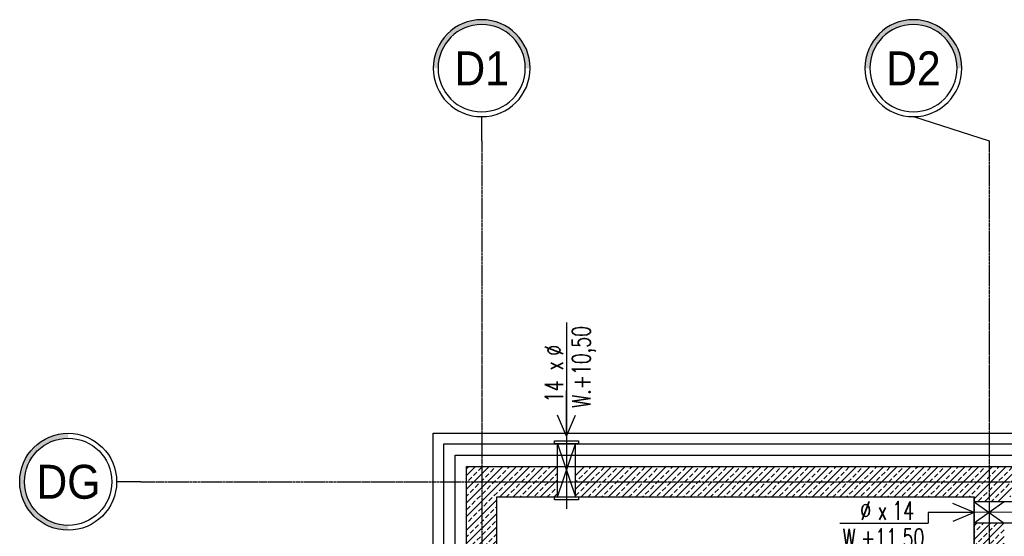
# Model space of a CAD drawing. Header units: inches. Extents: x 788 to 26783, y -4103 to 21.
# Tile 85 of 101: x 24016 to 24666, y -2368 to -2027. Entities that reach past the tile are written whole.
import ezdxf
from ezdxf.enums import TextEntityAlignment as Align

# ---------------------------------------------------------------- set-up
doc = ezdxf.new("R2010")
doc.units = ezdxf.units.IN
doc.header["$MEASUREMENT"] = 0
for name, pattern in [('CENTER', [2, 1.25, -0.25, 0.25, -0.25]), ('DASHDOT', [1, 0.5, -0.25, 0, -0.25]), ('DASHED2', [0.375, 0.25, -0.125])]:
    doc.linetypes.add(name, pattern=pattern)
for name, color, linetype in [('Ins-went', 141, 'Continuous'), ('Os-osie glowne', 1, 'CENTER'), ('Os-osie-opis', 2, 'Continuous'), ('Sc-beton', 7, 'Continuous'), ('Sc-beton-hatch', 86, 'Continuous'), ('Sc-izolacja term-styropian', 151, 'STYROPIAN-KA'), ('Sc-kamien', 31, 'Continuous'), ('W-idok nad', 5, 'DASHED2'), ('W-otwor-strop-nad', 126, 'DASHED2'), ('W-przebicia-ściany', 223, 'Continuous')]:
    doc.layers.add(name, color=color, linetype=linetype)
doc.styles.add('dwg_opis duży', font='ARIAL.TTF', dxfattribs={"width": 0.9})
doc.styles.add('ROMANS', font='romans', dxfattribs={"width": 0.85})
doc.linetypes.add('BATTING', pattern='A,0.0001,-0.1,[134,ltypeshp.shx,S=0.1,R=0,X=-0.1,Y=0],-0.2,[134,ltypeshp.shx,S=0.1,R=180,X=0.1,Y=0],-0.1', length=0.4001)
doc.linetypes.add('STYROPIAN-KA', pattern='A,0.0001,-0.1,[135,ltypeshp.shx,S=0.1,R=0,X=-0.1,Y=0],0,[135,ltypeshp.shx,S=0.1,R=180,X=0.1,Y=0],-0.1', length=0.2001)
pattern_1 = [(45, (-26612.6334, 59998.92), (-4.49012806, 4.49012806), []), (45, (-26608.143, 59998.92), (-4.49012806, 4.49012806), [3.175, -1.5875])]

# ---------------------------------------------------------------- blocks, each defined once
blk = doc.blocks.new('_opis_osi')
blk.add_hatch(color=256).paths.add_polyline_path([(32, -32), (28.8, -32, -1), (-28.8, -32), (-32, -32, 1)])
for radius in [32, 28.8]:
    blk.add_circle((0, -32), radius)
at = {"style": 'dwg_opis duży', "width": 0.9}
blk.add_attdef('AXNAMEV', text='', height=22.4, rotation=90, dxfattribs=at).set_placement((0, -32), align=Align.MIDDLE_CENTER)
blk = doc.blocks.new('_opis_osi_liczbowy')
blk.add_hatch(color=256).paths.add_polyline_path([(32, 32), (32, 28.8, -1), (32, -28.8), (32, -32, 1)])
for radius in [32, 28.8]:
    blk.add_circle((32, 0), radius)
at = {"style": 'dwg_opis duży', "width": 0.9}
blk.add_attdef('AXNAMEH', text='', height=22.4, rotation=90, dxfattribs=at).set_placement((32, 0), align=Align.MIDDLE_CENTER)
blk = doc.blocks.new('_STRZAŁKA_WENT')
for q in [(-6.02, -14.01), (0, -30.24), (6.02, -14.01)]:
    blk.add_line((0, 0), q)
blk = doc.blocks.new('ozn_opis-schodów1-rzut')
at = {"style": 'ROMANS', "width": 0.7}
blk.add_text('x', height=12, dxfattribs=at).set_placement((-3.32, 3))
at = {"ltscale": 25, "style": 'ROMANS', "width": 0.7}
blk.add_attdef('Ilość', text='', height=12, dxfattribs=at).set_placement((-7.75, 3), align=Align.RIGHT)
blk.add_attdef('Wysokość', (6.22, 3), '', height=12, dxfattribs=at)
blk.add_attdef('Długość', text='', height=12, dxfattribs=at).set_placement((0.41, -15), align=Align.CENTER)

msp = doc.modelspace()

# ---------------------------------------------------------------- hatches: boundary and pattern name
at = {"layer": 'Sc-beton-hatch'}
h = msp.add_hatch(dxfattribs=at)
h.set_pattern_fill('ANSI33', color=256, style=0)
h.set_pattern_definition(pattern_1)
h.paths.add_polyline_path([(24370.91, -2331.59), (24320.91, -2331.59), (24320.91, -2472.59), (24330.91, -2472.59), (24330.91, -2341.59), (24370.91, -2341.59)])
h.paths.add_polyline_path([(24370.91, -2321.59), (24320.91, -2321.59), (24320.91, -2331.59), (24370.91, -2331.59)])
h.paths.add_polyline_path([(24320.91, -2321.59), (24310.91, -2321.59), (24310.91, -2331.59), (24320.91, -2331.59)])
h.paths.add_polyline_path([(24320.91, -2331.59), (24310.91, -2331.59), (24310.91, -2472.59), (24320.91, -2472.59)])
h.paths.add_polyline_path([(24330.91, -2472.59), (24320.91, -2472.59), (24320.91, -2806.59), (24330.91, -2806.59)])
h.paths.add_polyline_path([(24320.91, -2472.59), (24310.91, -2472.59), (24310.91, -2806.59), (24320.91, -2806.59)])
h.paths.add_polyline_path([(24330.91, -2806.59), (24320.91, -2806.59), (24320.91, -2841.59), (24330.91, -2841.59)])
h.paths.add_polyline_path([(24320.91, -2806.59), (24310.91, -2806.59), (24310.91, -2841.59), (24320.91, -2841.59)])
h = msp.add_hatch(dxfattribs=at)
h.set_pattern_fill('ANSI33', color=256, style=0)
h.set_pattern_definition(pattern_1)
h.paths.add_polyline_path([(24655.91, -2331.59), (24382.91, -2331.59), (24382.91, -2341.59), (24645.91, -2341.59), (24645.91, -2344.9), (24655.91, -2344.9)])
h.paths.add_polyline_path([(24655.91, -2321.59), (24382.91, -2321.59), (24382.91, -2331.59), (24655.91, -2331.59)])
h.paths.add_polyline_path([(24678.01, -2331.59), (24655.91, -2331.59), (24655.91, -2344.9), (24665.91, -2344.9), (24665.91, -2341.59), (24676.96, -2341.59)])
h.paths.add_polyline_path([(24679.06, -2321.59), (24655.91, -2321.59), (24655.91, -2331.59), (24678.01, -2331.59)])
h.paths.add_polyline_path([(24679.34, -2331.59), (24678.01, -2331.59), (24676.96, -2341.59), (24678.58, -2341.59)])
h.paths.add_polyline_path([(24680.1, -2321.59), (24679.06, -2321.59), (24678.01, -2331.59), (24679.34, -2331.59)])
h = msp.add_hatch(dxfattribs=at)
h.set_pattern_fill('ANSI33', color=256, style=0)
h.set_pattern_definition(pattern_1)
h.paths.add_polyline_path([(24655.91, -2397.51), (24665.91, -2401.51), (24665.91, -2358.9), (24655.91, -2358.9)])
h.paths.add_polyline_path([(24655.91, -2358.9), (24645.91, -2358.9), (24645.91, -2393.51), (24655.91, -2397.51)])
h.paths.add_polyline_path([(24655.91, -2397.51), (24645.91, -2393.51), (24645.91, -2472.59), (24655.91, -2472.59)])
h.paths.add_polyline_path([(24655.91, -2472.59), (24924.91, -2472.59), (24924.91, -2452.59), (24914.91, -2452.59), (24914.91, -2462.59), (24665.91, -2462.59), (24665.91, -2401.51), (24655.91, -2397.51)])
h.paths.add_polyline_path([(24934.91, -2452.59), (24924.91, -2452.59), (24924.91, -2472.59), (24934.91, -2472.59)])
h.paths.add_polyline_path([(24835.63, -2481.05), (24835.63, -2464.13), (24852.88, -2464.13), (24852.88, -2481.05)], flags=9)

# ---------------------------------------------------------------- linework, layer by layer
at = {"layer": 'Ins-went'}
for points in [[(24371.91, -2306.59), (24368.91, -2306.59), (24368.91, -2304.59), (24384.91, -2304.59), (24384.91, -2306.59)], [(24371.91, -2343.59), (24368.91, -2343.59), (24368.91, -2341.59), (24384.91, -2341.59), (24384.91, -2343.59)]]:
    msp.add_lwpolyline(points, close=True, dxfattribs=at)
at = {"layer": 'Os-osie glowne'}
for points in [[(24320.91, -2106.59), (24320.91, -3669.48)], [(24655.91, -2106.59), (24655.91, -3669.48)], [(24095.91, -2331.59), (26735.27, -2331.59)]]:
    msp.add_lwpolyline(points, dxfattribs=at)
at = {"layer": 'Os-osie-opis'}
for points in [[(24320.91, -2106.59), (24320.91, -2090.59)], [(24605.91, -2090.59), (24655.91, -2106.59)], [(24095.91, -2331.59), (24079.91, -2331.59)]]:
    msp.add_lwpolyline(points, dxfattribs=at)
at = {"layer": 'Sc-beton'}
for p, q in [((24310.91, -2841.59), (24310.91, -2321.59)), ((24310.91, -2321.59), (24986.91, -2321.59))]:
    msp.add_line(p, q, dxfattribs=at)
for points in [[(24330.91, -2841.59), (24330.91, -2341.59), (24645.91, -2341.59)], [(24645.91, -2826.59), (24645.91, -2341.59)]]:
    msp.add_lwpolyline(points, dxfattribs=at)
at = {"layer": 'Sc-izolacja term-styropian', "linetype": 'ByBlock'}
for p, q in [((24295.91, -2844.59), (24295.91, -2306.59)), ((24295.91, -2306.59), (24989.91, -2306.59))]:
    msp.add_line(p, q, dxfattribs=at)
at = {"layer": 'Sc-izolacja term-styropian', "linetype": 'BATTING', "ltscale": 0.35}
for p, q in [((24303.41, -2844.59), (24303.41, -2314.09)), ((24303.41, -2314.09), (24989.91, -2314.09))]:
    msp.add_line(p, q, dxfattribs=at)
at = {"layer": 'Sc-kamien'}
for p, q in [((24288.91, -2844.59), (24288.91, -2299.59)), ((24288.91, -2299.59), (24905.91, -2299.59))]:
    msp.add_line(p, q, dxfattribs=at)
at = {"layer": 'W-idok nad', "linetype": 'DASHDOT', "ltscale": 0.2}
msp.add_lwpolyline([(24376.91, -2301.59), (24376.91, -2346.59)], dxfattribs=at)
at = {"layer": 'W-otwor-strop-nad', "linetype": 'DASHDOT', "ltscale": 0.5}
msp.add_lwpolyline([(24330.91, -2341.59), (24645.91, -2341.59), (24645.91, -2991.59), (24330.91, -2991.59)], close=True, dxfattribs=at)
at = {"layer": 'W-przebicia-ściany'}
for points in [[(24376.91, -2226.36), (24376.91, -2349.42)], [(24370.91, -2341.59), (24370.91, -2306.59)], [(24370.91, -2306.59), (24382.91, -2341.59)], [(24370.91, -2341.59), (24382.91, -2306.59)], [(24382.91, -2341.59), (24382.91, -2306.59)], [(24675.91, -2344.9), (24645.91, -2344.9)], [(24645.91, -2344.9), (24665.91, -2358.9)], [(24665.91, -2344.9), (24645.91, -2358.9)], [(24675.91, -2351.59), (24615.68, -2351.9), (24615.68, -2358.89)], [(24557.41, -2358.89), (24615.68, -2358.89)], [(24675.91, -2358.9), (24645.91, -2358.9)]]:
    msp.add_lwpolyline(points, dxfattribs=at)

# ---------------------------------------------------------------- block references
at = {"layer": 'Ins-went', "rotation": 180}
msp.add_blockref('_STRZAŁKA_WENT', (24376.91, -2301.59), dxfattribs=at)
at = {"layer": 'Ins-went', "xscale": -1, "rotation": 270}
msp.add_blockref('_STRZAŁKA_WENT', (24645.91, -2351.9), dxfattribs=at)
at = {"layer": 'Os-osie-opis'}
ref = msp.add_blockref('_opis_osi_liczbowy', (24320.91, -2090.59), dxfattribs=dict(at, xscale=-1, rotation=270))
ref.add_attrib('AXNAMEH', 'D1', dxfattribs={"layer": '0', "height": 22.4, "style": 'dwg_opis duży', "width": 0.9}).set_placement((24320.91, -2058.7), align=Align.MIDDLE_CENTER)
ref = msp.add_blockref('_opis_osi_liczbowy', (24605.91, -2090.59), dxfattribs=dict(at, xscale=-1, rotation=270))
ref.add_attrib('AXNAMEH', 'D2', dxfattribs={"layer": '0', "height": 22.4, "style": 'dwg_opis duży', "width": 0.9}).set_placement((24605.91, -2058.7), align=Align.MIDDLE_CENTER)
ref = msp.add_blockref('_opis_osi', (24079.91, -2331.59), dxfattribs=dict(at, rotation=270))
ref.add_attrib('AXNAMEV', 'DG', dxfattribs={"layer": '0', "height": 22.4, "style": 'dwg_opis duży', "width": 0.9}).set_placement((24048.08, -2331.59), align=Align.MIDDLE_CENTER)
at = {"layer": 'W-przebicia-ściany'}
ref = msp.add_blockref('ozn_opis-schodów1-rzut', (24377.63, -2255.36), dxfattribs=dict(at, xscale=-1, rotation=90))
ref.add_attrib('Ilość', '%%C', dxfattribs={"layer": '0', "ltscale": 25, "height": 12, "rotation": 90, "style": 'ROMANS', "width": 0.7}).set_placement((24374.63, -2241.22), align=Align.RIGHT)
ref.add_attrib('Wysokość', '14', (24374.63, -2279.18), dxfattribs={"layer": '0', "ltscale": 25, "height": 12, "rotation": 90, "style": 'ROMANS', "width": 0.7})
ref.add_attrib('Długość', 'W.+10,50', dxfattribs={"layer": '0', "ltscale": 25, "height": 12, "rotation": 90, "style": 'ROMANS', "width": 0.7}).set_placement((24392.63, -2255.78), align=Align.CENTER)
msp.add_blockref('ozn_opis-schodów1-rzut', (24585.74, -2359.61), dxfattribs=at).add_auto_attribs({'Ilość': '%%C', 'Wysokość': '14', 'Długość': 'W.+11,50'})

doc.saveas('drawing.dxf')
